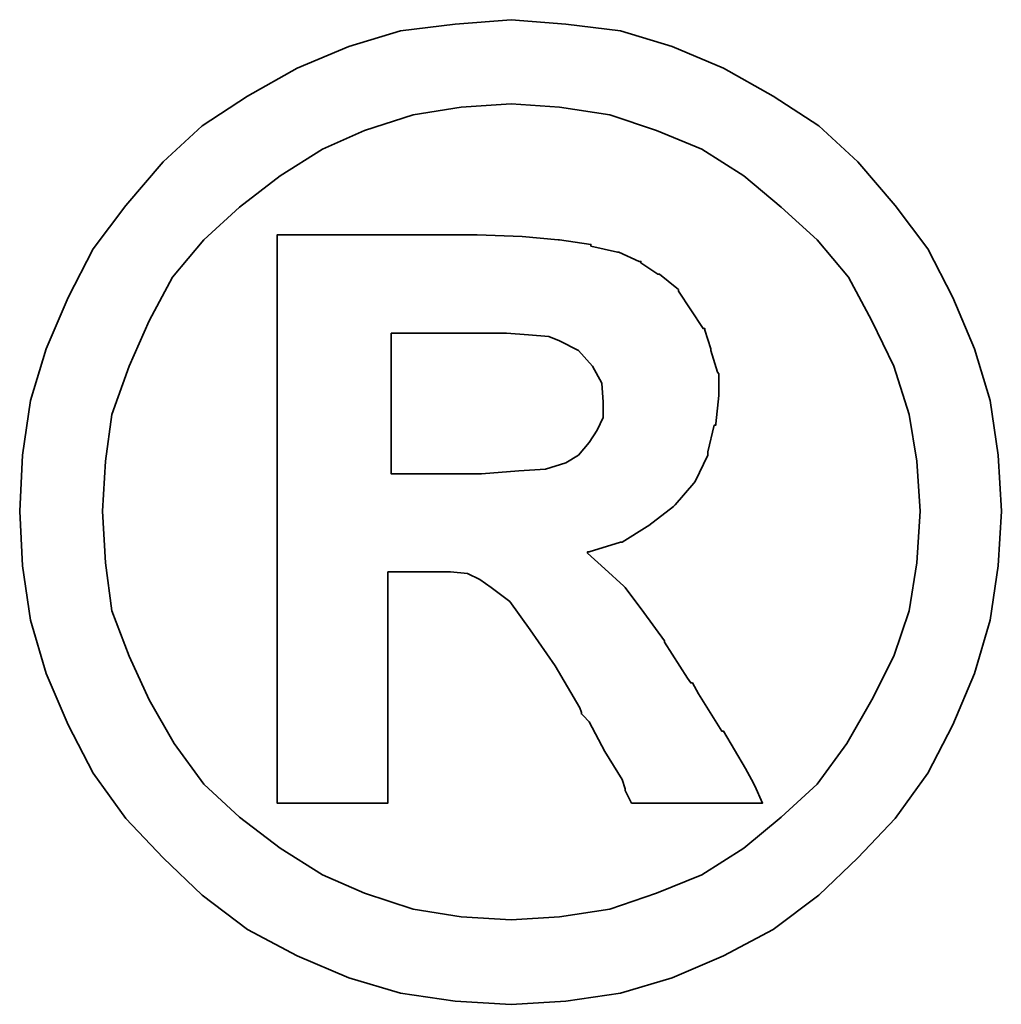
# Model space of a CAD drawing. Header units: millimetres. Extents: x -96 to 288, y -107 to 135.
# Tile 47 of 52: x 223.3 to 224.31, y 5.76 to 6.77. Entities that reach past the tile are written whole.
import ezdxf

# ---------------------------------------------------------------- set-up
doc = ezdxf.new("R2010")
doc.units = ezdxf.units.MM
doc.layers.add('DIM', color=4, linetype='Continuous')
doc.layers.add('layer 1', color=7, linetype='Continuous')

# ---------------------------------------------------------------- blocks, each defined once
blk = doc.blocks.new('TBI MOTION logo(完整正式版)')
at = {"layer": 'layer 1', "color": 22, "lineweight": 35}
for points, knots in [([(81.20634, 4.98624), (81.20634, 4.98624), (81.18649, 5.32862), (81.18649, 5.32862), (81.18649, 5.32862), (81.18649, 5.32862), (81.13886, 5.66206), (81.13886, 5.66206), (81.13886, 5.66206), (81.13886, 5.66206), (81.04359, 5.97764), (81.04359, 5.97764), (81.04359, 5.97764), (81.04359, 5.97764), (80.91061, 6.29124), (80.91061, 6.29124), (80.91061, 6.29124), (80.91061, 6.29124), (80.75778, 6.58697), (80.75778, 6.58697), (80.75778, 6.58697), (80.75778, 6.58697), (80.5593, 6.85294), (80.5593, 6.85294), (80.5593, 6.85294), (80.5593, 6.85294), (80.33105, 7.1189), (80.33105, 7.1189), (80.33105, 7.1189), (80.33105, 7.1189), (80.09287, 7.33921), (80.09287, 7.33921), (80.09287, 7.33921), (80.09287, 7.33921), (79.815, 7.51982), (79.815, 7.51982), (79.815, 7.51982), (79.815, 7.51982), (79.51133, 7.69051), (79.51133, 7.69051), (79.51133, 7.69051), (79.51133, 7.69051), (79.19773, 7.8235), (79.19773, 7.8235), (79.19773, 7.8235), (79.19773, 7.8235), (78.88215, 7.91877), (78.88215, 7.91877), (78.88215, 7.91877), (78.88215, 7.91877), (78.54871, 7.95846), (78.54871, 7.95846), (78.54871, 7.95846), (78.54871, 7.95846), (78.21526, 7.98625), (78.21526, 7.98625), (78.21526, 7.98625), (78.21526, 7.98625), (77.87388, 7.95846), (77.87388, 7.95846), (77.87388, 7.95846), (77.87388, 7.95846), (77.54044, 7.91877), (77.54044, 7.91877), (77.54044, 7.91877), (77.54044, 7.91877), (77.22485, 7.8235), (77.22485, 7.8235), (77.22485, 7.8235), (77.22485, 7.8235), (76.91027, 7.69051), (76.91027, 7.69051), (76.91027, 7.69051), (76.91027, 7.69051), (76.6056, 7.51982), (76.6056, 7.51982), (76.6056, 7.51982), (76.6056, 7.51982), (76.32972, 7.33921), (76.32972, 7.33921), (76.32972, 7.33921), (76.32972, 7.33921), (76.09154, 7.1189), (76.09154, 7.1189), (76.09154, 7.1189), (76.09154, 7.1189), (75.86329, 6.85294), (75.86329, 6.85294), (75.86329, 6.85294), (75.86329, 6.85294), (75.66382, 6.58697), (75.66382, 6.58697), (75.66382, 6.58697), (75.66382, 6.58697), (75.51099, 6.29124), (75.51099, 6.29124), (75.51099, 6.29124), (75.51099, 6.29124), (75.37702, 5.97764), (75.37702, 5.97764), (75.37702, 5.97764), (75.37702, 5.97764), (75.28175, 5.66206), (75.28175, 5.66206), (75.28175, 5.66206), (75.28175, 5.66206), (75.23411, 5.32862), (75.23411, 5.32862), (75.23411, 5.32862), (75.23411, 5.32862), (75.21625, 4.98624), (75.21625, 4.98624), (75.21625, 4.98624), (75.21625, 4.98624), (75.23411, 4.6528), (75.23411, 4.6528), (75.23411, 4.6528), (75.23411, 4.6528), (75.28175, 4.32035), (75.28175, 4.32035), (75.28175, 4.32035), (75.28175, 4.32035), (75.37702, 3.99583), (75.37702, 3.99583), (75.37702, 3.99583), (75.37702, 3.99583), (75.51099, 3.68224), (75.51099, 3.68224), (75.51099, 3.68224), (75.51099, 3.68224), (75.66382, 3.38749), (75.66382, 3.38749), (75.66382, 3.38749), (75.66382, 3.38749), (75.86329, 3.10963), (75.86329, 3.10963), (75.86329, 3.10963), (75.86329, 3.10963), (76.09154, 2.87145), (76.09154, 2.87145), (76.09154, 2.87145), (76.09154, 2.87145), (76.32972, 2.6432), (76.32972, 2.6432), (76.32972, 2.6432), (76.32972, 2.6432), (76.6056, 2.43381), (76.6056, 2.43381), (76.6056, 2.43381), (76.6056, 2.43381), (76.91027, 2.27205), (76.91027, 2.27205), (76.91027, 2.27205), (76.91027, 2.27205), (77.22485, 2.13906), (77.22485, 2.13906), (77.22485, 2.13906), (77.22485, 2.13906), (77.54044, 2.0438), (77.54044, 2.0438), (77.54044, 2.0438), (77.54044, 2.0438), (77.87388, 1.99616), (77.87388, 1.99616), (77.87388, 1.99616), (77.87388, 1.99616), (78.21526, 1.97631), (78.21526, 1.97631), (78.21526, 1.97631), (78.21526, 1.97631), (78.54871, 1.99616), (78.54871, 1.99616), (78.54871, 1.99616), (78.54871, 1.99616), (78.88215, 2.0438), (78.88215, 2.0438), (78.88215, 2.0438), (78.88215, 2.0438), (79.19773, 2.13906), (79.19773, 2.13906), (79.19773, 2.13906), (79.19773, 2.13906), (79.51133, 2.27205), (79.51133, 2.27205), (79.51133, 2.27205), (79.51133, 2.27205), (79.815, 2.43381), (79.815, 2.43381), (79.815, 2.43381), (79.815, 2.43381), (80.09287, 2.6432), (80.09287, 2.6432), (80.09287, 2.6432), (80.09287, 2.6432), (80.33105, 2.87145), (80.33105, 2.87145), (80.33105, 2.87145), (80.33105, 2.87145), (80.5593, 3.10963), (80.5593, 3.10963), (80.5593, 3.10963), (80.5593, 3.10963), (80.75778, 3.38749), (80.75778, 3.38749), (80.75778, 3.38749), (80.75778, 3.38749), (80.91061, 3.68224), (80.91061, 3.68224), (80.91061, 3.68224), (80.91061, 3.68224), (81.04359, 3.99583), (81.04359, 3.99583), (81.04359, 3.99583), (81.04359, 3.99583), (81.13886, 4.32035), (81.13886, 4.32035), (81.13886, 4.32035), (81.13886, 4.32035), (81.18649, 4.6528), (81.18649, 4.6528), (81.18649, 4.6528), (81.18649, 4.6528), (81.20634, 4.98624), (81.20634, 4.98624)], [0, 0, 0, 0, 0.0178571, 0.0178571, 0.0178571, 0.0178571, 0.0357143, 0.0357143, 0.0357143, 0.0357143, 0.0535714, 0.0535714, 0.0535714, 0.0535714, 0.0714286, 0.0714286, 0.0714286, 0.0714286, 0.0892857, 0.0892857, 0.0892857, 0.0892857, 0.1071429, 0.1071429, 0.1071429, 0.1071429, 0.125, 0.125, 0.125, 0.125, 0.1428571, 0.1428571, 0.1428571, 0.1428571, 0.1607143, 0.1607143, 0.1607143, 0.1607143, 0.1785714, 0.1785714, 0.1785714, 0.1785714, 0.1964286, 0.1964286, 0.1964286, 0.1964286, 0.2142857, 0.2142857, 0.2142857, 0.2142857, 0.2321429, 0.2321429, 0.2321429, 0.2321429, 0.25, 0.25, 0.25, 0.25, 0.2678571, 0.2678571, 0.2678571, 0.2678571, 0.2857143, 0.2857143, 0.2857143, 0.2857143, 0.3035714, 0.3035714, 0.3035714, 0.3035714, 0.3214286, 0.3214286, 0.3214286, 0.3214286, 0.3392857, 0.3392857, 0.3392857, 0.3392857, 0.3571429, 0.3571429, 0.3571429, 0.3571429, 0.375, 0.375, 0.375, 0.375, 0.3928571, 0.3928571, 0.3928571, 0.3928571, 0.4107143, 0.4107143, 0.4107143, 0.4107143, 0.4285714, 0.4285714, 0.4285714, 0.4285714, 0.4464286, 0.4464286, 0.4464286, 0.4464286, 0.4642857, 0.4642857, 0.4642857, 0.4642857, 0.4821429, 0.4821429, 0.4821429, 0.4821429, 0.5, 0.5, 0.5, 0.5, 0.5178571, 0.5178571, 0.5178571, 0.5178571, 0.5357143, 0.5357143, 0.5357143, 0.5357143, 0.5535714, 0.5535714, 0.5535714, 0.5535714, 0.5714286, 0.5714286, 0.5714286, 0.5714286, 0.5892857, 0.5892857, 0.5892857, 0.5892857, 0.6071429, 0.6071429, 0.6071429, 0.6071429, 0.625, 0.625, 0.625, 0.625, 0.6428571, 0.6428571, 0.6428571, 0.6428571, 0.6607143, 0.6607143, 0.6607143, 0.6607143, 0.6785714, 0.6785714, 0.6785714, 0.6785714, 0.6964286, 0.6964286, 0.6964286, 0.6964286, 0.7142857, 0.7142857, 0.7142857, 0.7142857, 0.7321429, 0.7321429, 0.7321429, 0.7321429, 0.75, 0.75, 0.75, 0.75, 0.7678571, 0.7678571, 0.7678571, 0.7678571, 0.7857143, 0.7857143, 0.7857143, 0.7857143, 0.8035714, 0.8035714, 0.8035714, 0.8035714, 0.8214286, 0.8214286, 0.8214286, 0.8214286, 0.8392857, 0.8392857, 0.8392857, 0.8392857, 0.8571429, 0.8571429, 0.8571429, 0.8571429, 0.875, 0.875, 0.875, 0.875, 0.8928571, 0.8928571, 0.8928571, 0.8928571, 0.9107143, 0.9107143, 0.9107143, 0.9107143, 0.9285714, 0.9285714, 0.9285714, 0.9285714, 0.9464286, 0.9464286, 0.9464286, 0.9464286, 0.9642857, 0.9642857, 0.9642857, 0.9642857, 0.9821429, 0.9821429, 0.9821429, 0.9821429, 1, 1, 1, 1]), ([(80.71014, 4.98624), (80.71014, 4.98624), (80.69129, 5.29091), (80.69129, 5.29091), (80.69129, 5.29091), (80.69129, 5.29091), (80.64464, 5.57672), (80.64464, 5.57672), (80.64464, 5.57672), (80.64464, 5.57672), (80.54937, 5.87245), (80.54937, 5.87245), (80.54937, 5.87245), (80.54937, 5.87245), (80.41639, 6.14833), (80.41639, 6.14833), (80.41639, 6.14833), (80.41639, 6.14833), (80.27349, 6.41429), (80.27349, 6.41429), (80.27349, 6.41429), (80.27349, 6.41429), (80.08295, 6.64255), (80.08295, 6.64255), (80.08295, 6.64255), (80.08295, 6.64255), (79.86264, 6.84301), (79.86264, 6.84301), (79.86264, 6.84301), (79.86264, 6.84301), (79.63439, 7.03355), (79.63439, 7.03355), (79.63439, 7.03355), (79.63439, 7.03355), (79.37835, 7.1963), (79.37835, 7.1963), (79.37835, 7.1963), (79.37835, 7.1963), (79.10246, 7.30944), (79.10246, 7.30944), (79.10246, 7.30944), (79.10246, 7.30944), (78.81665, 7.40471), (78.81665, 7.40471), (78.81665, 7.40471), (78.81665, 7.40471), (78.511, 7.45234), (78.511, 7.45234), (78.511, 7.45234), (78.511, 7.45234), (78.21526, 7.47219), (78.21526, 7.47219), (78.21526, 7.47219), (78.21526, 7.47219), (77.9106, 7.45234), (77.9106, 7.45234), (77.9106, 7.45234), (77.9106, 7.45234), (77.61685, 7.40471), (77.61685, 7.40471), (77.61685, 7.40471), (77.61685, 7.40471), (77.32012, 7.30944), (77.32012, 7.30944), (77.32012, 7.30944), (77.32012, 7.30944), (77.06309, 7.1963), (77.06309, 7.1963), (77.06309, 7.1963), (77.06309, 7.1963), (76.80606, 7.03355), (76.80606, 7.03355), (76.80606, 7.03355), (76.80606, 7.03355), (76.55797, 6.84301), (76.55797, 6.84301), (76.55797, 6.84301), (76.55797, 6.84301), (76.34063, 6.64255), (76.34063, 6.64255), (76.34063, 6.64255), (76.34063, 6.64255), (76.1491, 6.41429), (76.1491, 6.41429), (76.1491, 6.41429), (76.1491, 6.41429), (76.0062, 6.14833), (76.0062, 6.14833), (76.0062, 6.14833), (76.0062, 6.14833), (75.88314, 5.87245), (75.88314, 5.87245), (75.88314, 5.87245), (75.88314, 5.87245), (75.77794, 5.57672), (75.77794, 5.57672), (75.77794, 5.57672), (75.77794, 5.57672), (75.73924, 5.29091), (75.73924, 5.29091), (75.73924, 5.29091), (75.73924, 5.29091), (75.72039, 4.98624), (75.72039, 4.98624), (75.72039, 4.98624), (75.72039, 4.98624), (75.73924, 4.67165), (75.73924, 4.67165), (75.73924, 4.67165), (75.73924, 4.67165), (75.77794, 4.37791), (75.77794, 4.37791), (75.77794, 4.37791), (75.77794, 4.37791), (75.88314, 4.10102), (75.88314, 4.10102), (75.88314, 4.10102), (75.88314, 4.10102), (76.0062, 3.83407), (76.0062, 3.83407), (76.0062, 3.83407), (76.0062, 3.83407), (76.15902, 3.56811), (76.15902, 3.56811), (76.15902, 3.56811), (76.15902, 3.56811), (76.34063, 3.32001), (76.34063, 3.32001), (76.34063, 3.32001), (76.34063, 3.32001), (76.55797, 3.11955), (76.55797, 3.11955), (76.55797, 3.11955), (76.55797, 3.11955), (76.80606, 2.92901), (76.80606, 2.92901), (76.80606, 2.92901), (76.80606, 2.92901), (77.06309, 2.76725), (77.06309, 2.76725), (77.06309, 2.76725), (77.06309, 2.76725), (77.32012, 2.65412), (77.32012, 2.65412), (77.32012, 2.65412), (77.32012, 2.65412), (77.61685, 2.55786), (77.61685, 2.55786), (77.61685, 2.55786), (77.61685, 2.55786), (77.9106, 2.51022), (77.9106, 2.51022), (77.9106, 2.51022), (77.9106, 2.51022), (78.21526, 2.49137), (78.21526, 2.49137), (78.21526, 2.49137), (78.21526, 2.49137), (78.511, 2.51022), (78.511, 2.51022), (78.511, 2.51022), (78.511, 2.51022), (78.81665, 2.55786), (78.81665, 2.55786), (78.81665, 2.55786), (78.81665, 2.55786), (79.10246, 2.65412), (79.10246, 2.65412), (79.10246, 2.65412), (79.10246, 2.65412), (79.37835, 2.76725), (79.37835, 2.76725), (79.37835, 2.76725), (79.37835, 2.76725), (79.63439, 2.92901), (79.63439, 2.92901), (79.63439, 2.92901), (79.63439, 2.92901), (79.86264, 3.11955), (79.86264, 3.11955), (79.86264, 3.11955), (79.86264, 3.11955), (80.08295, 3.32001), (80.08295, 3.32001), (80.08295, 3.32001), (80.08295, 3.32001), (80.26356, 3.56811), (80.26356, 3.56811), (80.26356, 3.56811), (80.26356, 3.56811), (80.41639, 3.83407), (80.41639, 3.83407), (80.41639, 3.83407), (80.41639, 3.83407), (80.54937, 4.10102), (80.54937, 4.10102), (80.54937, 4.10102), (80.54937, 4.10102), (80.64464, 4.37791), (80.64464, 4.37791), (80.64464, 4.37791), (80.64464, 4.37791), (80.69129, 4.67165), (80.69129, 4.67165), (80.69129, 4.67165), (80.69129, 4.67165), (80.71014, 4.98624), (80.71014, 4.98624)], [0, 0, 0, 0, 0.0192308, 0.0192308, 0.0192308, 0.0192308, 0.0384615, 0.0384615, 0.0384615, 0.0384615, 0.0576923, 0.0576923, 0.0576923, 0.0576923, 0.0769231, 0.0769231, 0.0769231, 0.0769231, 0.0961538, 0.0961538, 0.0961538, 0.0961538, 0.1153846, 0.1153846, 0.1153846, 0.1153846, 0.1346154, 0.1346154, 0.1346154, 0.1346154, 0.1538462, 0.1538462, 0.1538462, 0.1538462, 0.1730769, 0.1730769, 0.1730769, 0.1730769, 0.1923077, 0.1923077, 0.1923077, 0.1923077, 0.2115385, 0.2115385, 0.2115385, 0.2115385, 0.2307692, 0.2307692, 0.2307692, 0.2307692, 0.25, 0.25, 0.25, 0.25, 0.2692308, 0.2692308, 0.2692308, 0.2692308, 0.2884615, 0.2884615, 0.2884615, 0.2884615, 0.3076923, 0.3076923, 0.3076923, 0.3076923, 0.3269231, 0.3269231, 0.3269231, 0.3269231, 0.3461538, 0.3461538, 0.3461538, 0.3461538, 0.3653846, 0.3653846, 0.3653846, 0.3653846, 0.3846154, 0.3846154, 0.3846154, 0.3846154, 0.4038462, 0.4038462, 0.4038462, 0.4038462, 0.4230769, 0.4230769, 0.4230769, 0.4230769, 0.4423077, 0.4423077, 0.4423077, 0.4423077, 0.4615385, 0.4615385, 0.4615385, 0.4615385, 0.4807692, 0.4807692, 0.4807692, 0.4807692, 0.5, 0.5, 0.5, 0.5, 0.5192308, 0.5192308, 0.5192308, 0.5192308, 0.5384615, 0.5384615, 0.5384615, 0.5384615, 0.5576923, 0.5576923, 0.5576923, 0.5576923, 0.5769231, 0.5769231, 0.5769231, 0.5769231, 0.5961538, 0.5961538, 0.5961538, 0.5961538, 0.6153846, 0.6153846, 0.6153846, 0.6153846, 0.6346154, 0.6346154, 0.6346154, 0.6346154, 0.6538462, 0.6538462, 0.6538462, 0.6538462, 0.6730769, 0.6730769, 0.6730769, 0.6730769, 0.6923077, 0.6923077, 0.6923077, 0.6923077, 0.7115385, 0.7115385, 0.7115385, 0.7115385, 0.7307692, 0.7307692, 0.7307692, 0.7307692, 0.75, 0.75, 0.75, 0.75, 0.7692308, 0.7692308, 0.7692308, 0.7692308, 0.7884615, 0.7884615, 0.7884615, 0.7884615, 0.8076923, 0.8076923, 0.8076923, 0.8076923, 0.8269231, 0.8269231, 0.8269231, 0.8269231, 0.8461538, 0.8461538, 0.8461538, 0.8461538, 0.8653846, 0.8653846, 0.8653846, 0.8653846, 0.8846154, 0.8846154, 0.8846154, 0.8846154, 0.9038462, 0.9038462, 0.9038462, 0.9038462, 0.9230769, 0.9230769, 0.9230769, 0.9230769, 0.9423077, 0.9423077, 0.9423077, 0.9423077, 0.9615385, 0.9615385, 0.9615385, 0.9615385, 0.9807692, 0.9807692, 0.9807692, 0.9807692, 1, 1, 1, 1]), ([(76.78721, 3.2823), (76.78721, 3.2823), (76.78721, 3.32001), (76.78721, 3.32001), (76.78721, 3.32001), (76.78721, 3.32001), (76.78721, 3.42422), (76.78721, 3.42422), (76.78721, 3.42422), (76.78721, 3.42422), (76.78721, 3.59689), (76.78721, 3.59689), (76.78721, 3.59689), (76.78721, 3.59689), (76.78721, 3.80529), (76.78721, 3.80529), (76.78721, 3.80529), (76.78721, 3.80529), (76.78721, 4.0524), (76.78721, 4.0524), (76.78721, 4.0524), (76.78721, 4.0524), (76.78721, 4.32035), (76.78721, 4.32035), (76.78721, 4.32035), (76.78721, 4.32035), (76.78721, 4.92868), (76.78721, 4.92868), (76.78721, 4.92868), (76.78721, 4.92868), (76.78721, 5.53801), (76.78721, 5.53801), (76.78721, 5.53801), (76.78721, 5.53801), (76.78721, 5.82482), (76.78721, 5.82482), (76.78721, 5.82482), (76.78721, 5.82482), (76.78721, 6.07291), (76.78721, 6.07291), (76.78721, 6.07291), (76.78721, 6.07291), (76.78721, 6.30017), (76.78721, 6.30017), (76.78721, 6.30017), (76.78721, 6.30017), (76.78721, 6.45399), (76.78721, 6.45399), (76.78721, 6.45399), (76.78721, 6.45399), (76.78721, 6.5572), (76.78721, 6.5572), (76.78721, 6.5572), (76.78721, 6.5572), (76.78721, 6.59689), (76.78721, 6.59689), (76.78721, 6.59689), (76.78721, 6.59689), (76.78721, 6.67232), (76.78721, 6.67232), (76.78721, 6.67232), (76.78721, 6.67232), (76.8537, 6.67232), (76.8537, 6.67232), (76.8537, 6.67232), (76.8537, 6.67232), (76.87355, 6.67232), (76.87355, 6.67232), (76.87355, 6.67232), (76.87355, 6.67232), (76.91027, 6.67232), (76.91027, 6.67232), (76.91027, 6.67232), (76.91027, 6.67232), (77.04424, 6.67232), (77.04424, 6.67232), (77.04424, 6.67232), (77.04424, 6.67232), (77.22485, 6.67232), (77.22485, 6.67232), (77.22485, 6.67232), (77.22485, 6.67232), (77.43524, 6.67232), (77.43524, 6.67232), (77.43524, 6.67232), (77.43524, 6.67232), (77.65357, 6.67232), (77.65357, 6.67232), (77.65357, 6.67232), (77.65357, 6.67232), (77.82625, 6.67232), (77.82625, 6.67232), (77.82625, 6.67232), (77.82625, 6.67232), (77.94037, 6.67232), (77.94037, 6.67232), (77.94037, 6.67232), (77.94037, 6.67232), (77.97709, 6.67232), (77.97709, 6.67232), (77.97709, 6.67232), (77.97709, 6.67232), (77.99694, 6.67232), (77.99694, 6.67232), (77.99694, 6.67232), (77.99694, 6.67232), (78.00686, 6.67232), (78.00686, 6.67232), (78.00686, 6.67232), (78.00686, 6.67232), (78.28275, 6.6624), (78.28275, 6.6624), (78.28275, 6.6624), (78.28275, 6.6624), (78.50107, 6.64255), (78.50107, 6.64255), (78.50107, 6.64255), (78.50107, 6.64255), (78.511, 6.64255), (78.511, 6.64255), (78.511, 6.64255), (78.511, 6.64255), (78.70154, 6.61476), (78.70154, 6.61476), (78.70154, 6.61476), (78.70154, 6.61476), (78.70154, 6.60483), (78.70154, 6.60483), (78.70154, 6.60483), (78.70154, 6.60483), (78.86429, 6.56713), (78.86429, 6.56713), (78.86429, 6.56713), (78.86429, 6.56713), (78.87223, 6.56713), (78.87223, 6.56713), (78.87223, 6.56713), (78.87223, 6.56713), (78.99727, 6.51056), (78.99727, 6.51056), (78.99727, 6.51056), (78.99727, 6.51056), (79.00719, 6.51056), (79.00719, 6.51056), (79.00719, 6.51056), (79.00719, 6.51056), (79.00719, 6.50162), (79.00719, 6.50162), (79.00719, 6.50162), (79.00719, 6.50162), (79.1104, 6.43415), (79.1104, 6.43415), (79.1104, 6.43415), (79.1104, 6.43415), (79.12132, 6.43415), (79.12132, 6.43415), (79.12132, 6.43415), (79.12132, 6.43415), (79.22552, 6.34781), (79.22552, 6.34781), (79.22552, 6.34781), (79.22552, 6.34781), (79.23544, 6.33888), (79.23544, 6.33888), (79.23544, 6.33888), (79.23544, 6.33888), (79.23544, 6.32895), (79.23544, 6.32895), (79.23544, 6.32895), (79.23544, 6.32895), (79.31087, 6.21483), (79.31087, 6.21483), (79.31087, 6.21483), (79.31087, 6.21483), (79.38629, 6.1007), (79.38629, 6.1007), (79.38629, 6.1007), (79.38629, 6.1007), (79.3972, 6.1007), (79.3972, 6.1007), (79.3972, 6.1007), (79.3972, 6.1007), (79.3972, 6.09078), (79.3972, 6.09078), (79.3972, 6.09078), (79.3972, 6.09078), (79.43392, 5.97764), (79.43392, 5.97764), (79.43392, 5.97764), (79.43392, 5.97764), (79.43392, 5.96772), (79.43392, 5.96772), (79.43392, 5.96772), (79.43392, 5.96772), (79.47362, 5.83474), (79.47362, 5.83474), (79.47362, 5.83474), (79.47362, 5.83474), (79.48156, 5.82482), (79.48156, 5.82482), (79.48156, 5.82482), (79.48156, 5.82482), (79.48156, 5.69977), (79.48156, 5.69977), (79.48156, 5.69977), (79.48156, 5.69977), (79.48156, 5.69183), (79.48156, 5.69183), (79.48156, 5.69183), (79.48156, 5.69183), (79.4637, 5.51915), (79.4637, 5.51915), (79.4637, 5.51915), (79.4637, 5.51915), (79.4637, 5.51122), (79.4637, 5.51122), (79.4637, 5.51122), (79.4637, 5.51122), (79.45377, 5.51122), (79.45377, 5.51122), (79.45377, 5.51122), (79.45377, 5.51122), (79.41507, 5.34847), (79.41507, 5.34847), (79.41507, 5.34847), (79.41507, 5.34847), (79.41507, 5.33854), (79.41507, 5.33854), (79.41507, 5.33854), (79.41507, 5.33854), (79.41507, 5.32862), (79.41507, 5.32862), (79.41507, 5.32862), (79.41507, 5.32862), (79.33865, 5.16785), (79.33865, 5.16785), (79.33865, 5.16785), (79.33865, 5.16785), (79.33071, 5.15693), (79.33071, 5.15693), (79.33071, 5.15693), (79.33071, 5.15693), (79.2156, 5.02495), (79.2156, 5.02495), (79.2156, 5.02495), (79.2156, 5.02495), (79.20567, 5.01502), (79.20567, 5.01502), (79.20567, 5.01502), (79.20567, 5.01502), (79.05483, 4.89991), (79.05483, 4.89991), (79.05483, 4.89991), (79.05483, 4.89991), (79.04491, 4.89197), (79.04491, 4.89197), (79.04491, 4.89197), (79.04491, 4.89197), (78.89208, 4.7967), (78.89208, 4.7967), (78.89208, 4.7967), (78.89208, 4.7967), (78.88215, 4.7967), (78.88215, 4.7967), (78.88215, 4.7967), (78.88215, 4.7967), (78.69161, 4.73913), (78.69161, 4.73913), (78.69161, 4.73913), (78.69161, 4.73913), (78.68169, 4.73913), (78.68169, 4.73913), (78.68169, 4.73913), (78.68169, 4.73913), (78.68169, 4.72921), (78.68169, 4.72921), (78.68169, 4.72921), (78.68169, 4.72921), (78.78688, 4.63394), (78.78688, 4.63394), (78.78688, 4.63394), (78.78688, 4.63394), (78.902, 4.52875), (78.902, 4.52875), (78.902, 4.52875), (78.902, 4.52875), (78.91093, 4.52081), (78.91093, 4.52081), (78.91093, 4.52081), (78.91093, 4.52081), (79.02506, 4.36798), (79.02506, 4.36798), (79.02506, 4.36798), (79.02506, 4.36798), (79.1501, 4.1953), (79.1501, 4.1953), (79.1501, 4.1953), (79.1501, 4.1953), (79.1501, 4.18736), (79.1501, 4.18736), (79.1501, 4.18736), (79.1501, 4.18736), (79.29201, 3.96705), (79.29201, 3.96705), (79.29201, 3.96705), (79.29201, 3.96705), (79.31087, 3.93828), (79.31087, 3.93828), (79.31087, 3.93828), (79.31087, 3.93828), (79.32079, 3.93828), (79.32079, 3.93828), (79.32079, 3.93828), (79.32079, 3.93828), (79.3585, 3.87178), (79.3585, 3.87178), (79.3585, 3.87178), (79.3585, 3.87178), (79.50141, 3.64353), (79.50141, 3.64353), (79.50141, 3.64353), (79.50141, 3.64353), (79.51133, 3.64353), (79.51133, 3.64353), (79.51133, 3.64353), (79.51133, 3.64353), (79.64431, 3.41528), (79.64431, 3.41528), (79.64431, 3.41528), (79.64431, 3.41528), (79.68202, 3.3478), (79.68202, 3.3478), (79.68202, 3.3478), (79.68202, 3.3478), (79.70187, 3.31009), (79.70187, 3.31009), (79.70187, 3.31009), (79.70187, 3.31009), (79.7495, 3.2049), (79.7495, 3.2049), (79.7495, 3.2049), (79.7495, 3.2049), (79.64431, 3.2049), (79.64431, 3.2049), (79.64431, 3.2049), (79.64431, 3.2049), (79.62546, 3.2049), (79.62546, 3.2049), (79.62546, 3.2049), (79.62546, 3.2049), (79.53912, 3.2049), (79.53912, 3.2049), (79.53912, 3.2049), (79.53912, 3.2049), (79.31087, 3.2049), (79.31087, 3.2049), (79.31087, 3.2049), (79.31087, 3.2049), (79.08262, 3.2049), (79.08262, 3.2049), (79.08262, 3.2049), (79.08262, 3.2049), (79.00719, 3.2049), (79.00719, 3.2049), (79.00719, 3.2049), (79.00719, 3.2049), (78.98735, 3.2049), (78.98735, 3.2049), (78.98735, 3.2049), (78.98735, 3.2049), (78.94964, 3.2049), (78.94964, 3.2049), (78.94964, 3.2049), (78.94964, 3.2049), (78.92979, 3.24459), (78.92979, 3.24459), (78.92979, 3.24459), (78.92979, 3.24459), (78.91093, 3.2823), (78.91093, 3.2823), (78.91093, 3.2823), (78.91093, 3.2823), (78.91093, 3.29223), (78.91093, 3.29223), (78.91093, 3.29223), (78.91093, 3.29223), (78.89208, 3.3478), (78.89208, 3.3478), (78.89208, 3.3478), (78.89208, 3.3478), (78.78688, 3.52048), (78.78688, 3.52048), (78.78688, 3.52048), (78.78688, 3.52048), (78.69161, 3.7001), (78.69161, 3.7001), (78.69161, 3.7001), (78.69161, 3.7001), (78.6539, 3.7388), (78.6539, 3.7388), (78.6539, 3.7388), (78.6539, 3.7388), (78.64398, 3.74873), (78.64398, 3.74873), (78.64398, 3.74873), (78.64398, 3.74873), (78.64398, 3.75766), (78.64398, 3.75766), (78.64398, 3.75766), (78.64398, 3.75766), (78.63405, 3.78644), (78.63405, 3.78644), (78.63405, 3.78644), (78.63405, 3.78644), (78.48321, 4.04347), (78.48321, 4.04347), (78.48321, 4.04347), (78.48321, 4.04347), (78.33038, 4.2618), (78.33038, 4.2618), (78.33038, 4.2618), (78.33038, 4.2618), (78.20732, 4.43447), (78.20732, 4.43447), (78.20732, 4.43447), (78.20732, 4.43447), (78.09221, 4.52081), (78.09221, 4.52081), (78.09221, 4.52081), (78.09221, 4.52081), (78.02472, 4.56845), (78.02472, 4.56845), (78.02472, 4.56845), (78.02472, 4.56845), (77.9493, 4.60616), (77.9493, 4.60616), (77.9493, 4.60616), (77.9493, 4.60616), (77.8451, 4.61608), (77.8451, 4.61608), (77.8451, 4.61608), (77.8451, 4.61608), (77.71113, 4.61608), (77.71113, 4.61608), (77.71113, 4.61608), (77.71113, 4.61608), (77.69128, 4.61608), (77.69128, 4.61608), (77.69128, 4.61608), (77.69128, 4.61608), (77.67342, 4.61608), (77.67342, 4.61608), (77.67342, 4.61608), (77.67342, 4.61608), (77.5583, 4.61608), (77.5583, 4.61608), (77.5583, 4.61608), (77.5583, 4.61608), (77.46303, 4.61608), (77.46303, 4.61608), (77.46303, 4.61608), (77.46303, 4.61608), (77.46303, 4.54761), (77.46303, 4.54761), (77.46303, 4.54761), (77.46303, 4.54761), (77.46303, 4.47318), (77.46303, 4.47318), (77.46303, 4.47318), (77.46303, 4.47318), (77.46303, 4.24294), (77.46303, 4.24294), (77.46303, 4.24294), (77.46303, 4.24294), (77.46303, 3.99583), (77.46303, 3.99583), (77.46303, 3.99583), (77.46303, 3.99583), (77.46303, 3.72888), (77.46303, 3.72888), (77.46303, 3.72888), (77.46303, 3.72888), (77.46303, 3.51055), (77.46303, 3.51055), (77.46303, 3.51055), (77.46303, 3.51055), (77.46303, 3.42422), (77.46303, 3.42422), (77.46303, 3.42422), (77.46303, 3.42422), (77.46303, 3.35773), (77.46303, 3.35773), (77.46303, 3.35773), (77.46303, 3.35773), (77.46303, 3.30017), (77.46303, 3.30017), (77.46303, 3.30017), (77.46303, 3.30017), (77.46303, 3.2823), (77.46303, 3.2823), (77.46303, 3.2823), (77.46303, 3.2823), (77.46303, 3.2049), (77.46303, 3.2049), (77.46303, 3.2049), (77.46303, 3.2049), (77.39753, 3.2049), (77.39753, 3.2049), (77.39753, 3.2049), (77.39753, 3.2049), (77.37768, 3.2049), (77.37768, 3.2049), (77.37768, 3.2049), (77.37768, 3.2049), (77.32012, 3.2049), (77.32012, 3.2049), (77.32012, 3.2049), (77.32012, 3.2049), (77.12165, 3.2049), (77.12165, 3.2049), (77.12165, 3.2049), (77.12165, 3.2049), (76.94897, 3.2049), (76.94897, 3.2049), (76.94897, 3.2049), (76.94897, 3.2049), (76.8924, 3.2049), (76.8924, 3.2049), (76.8924, 3.2049), (76.8924, 3.2049), (76.8537, 3.2049), (76.8537, 3.2049), (76.8537, 3.2049), (76.8537, 3.2049), (76.78721, 3.2049), (76.78721, 3.2049), (76.78721, 3.2049), (76.78721, 3.2049), (76.78721, 3.2823), (76.78721, 3.2823)], [0, 0, 0, 0, 0.0074074, 0.0074074, 0.0074074, 0.0074074, 0.0148148, 0.0148148, 0.0148148, 0.0148148, 0.0222222, 0.0222222, 0.0222222, 0.0222222, 0.0296296, 0.0296296, 0.0296296, 0.0296296, 0.037037, 0.037037, 0.037037, 0.037037, 0.0444444, 0.0444444, 0.0444444, 0.0444444, 0.0518519, 0.0518519, 0.0518519, 0.0518519, 0.0592593, 0.0592593, 0.0592593, 0.0592593, 0.0666667, 0.0666667, 0.0666667, 0.0666667, 0.0740741, 0.0740741, 0.0740741, 0.0740741, 0.0814815, 0.0814815, 0.0814815, 0.0814815, 0.0888889, 0.0888889, 0.0888889, 0.0888889, 0.0962963, 0.0962963, 0.0962963, 0.0962963, 0.1037037, 0.1037037, 0.1037037, 0.1037037, 0.1111111, 0.1111111, 0.1111111, 0.1111111, 0.1185185, 0.1185185, 0.1185185, 0.1185185, 0.1259259, 0.1259259, 0.1259259, 0.1259259, 0.1333333, 0.1333333, 0.1333333, 0.1333333, 0.1407407, 0.1407407, 0.1407407, 0.1407407, 0.1481481, 0.1481481, 0.1481481, 0.1481481, 0.1555556, 0.1555556, 0.1555556, 0.1555556, 0.162963, 0.162963, 0.162963, 0.162963, 0.1703704, 0.1703704, 0.1703704, 0.1703704, 0.1777778, 0.1777778, 0.1777778, 0.1777778, 0.1851852, 0.1851852, 0.1851852, 0.1851852, 0.1925926, 0.1925926, 0.1925926, 0.1925926, 0.2, 0.2, 0.2, 0.2, 0.2074074, 0.2074074, 0.2074074, 0.2074074, 0.2148148, 0.2148148, 0.2148148, 0.2148148, 0.2222222, 0.2222222, 0.2222222, 0.2222222, 0.2296296, 0.2296296, 0.2296296, 0.2296296, 0.237037, 0.237037, 0.237037, 0.237037, 0.2444444, 0.2444444, 0.2444444, 0.2444444, 0.2518519, 0.2518519, 0.2518519, 0.2518519, 0.2592593, 0.2592593, 0.2592593, 0.2592593, 0.2666667, 0.2666667, 0.2666667, 0.2666667, 0.2740741, 0.2740741, 0.2740741, 0.2740741, 0.2814815, 0.2814815, 0.2814815, 0.2814815, 0.2888889, 0.2888889, 0.2888889, 0.2888889, 0.2962963, 0.2962963, 0.2962963, 0.2962963, 0.3037037, 0.3037037, 0.3037037, 0.3037037, 0.3111111, 0.3111111, 0.3111111, 0.3111111, 0.3185185, 0.3185185, 0.3185185, 0.3185185, 0.3259259, 0.3259259, 0.3259259, 0.3259259, 0.3333333, 0.3333333, 0.3333333, 0.3333333, 0.3407407, 0.3407407, 0.3407407, 0.3407407, 0.3481481, 0.3481481, 0.3481481, 0.3481481, 0.3555556, 0.3555556, 0.3555556, 0.3555556, 0.362963, 0.362963, 0.362963, 0.362963, 0.3703704, 0.3703704, 0.3703704, 0.3703704, 0.3777778, 0.3777778, 0.3777778, 0.3777778, 0.3851852, 0.3851852, 0.3851852, 0.3851852, 0.3925926, 0.3925926, 0.3925926, 0.3925926, 0.4, 0.4, 0.4, 0.4, 0.4074074, 0.4074074, 0.4074074, 0.4074074, 0.4148148, 0.4148148, 0.4148148, 0.4148148, 0.4222222, 0.4222222, 0.4222222, 0.4222222, 0.4296296, 0.4296296, 0.4296296, 0.4296296, 0.437037, 0.437037, 0.437037, 0.437037, 0.4444444, 0.4444444, 0.4444444, 0.4444444, 0.4518519, 0.4518519, 0.4518519, 0.4518519, 0.4592593, 0.4592593, 0.4592593, 0.4592593, 0.4666667, 0.4666667, 0.4666667, 0.4666667, 0.4740741, 0.4740741, 0.4740741, 0.4740741, 0.4814815, 0.4814815, 0.4814815, 0.4814815, 0.4888889, 0.4888889, 0.4888889, 0.4888889, 0.4962963, 0.4962963, 0.4962963, 0.4962963, 0.5037037, 0.5037037, 0.5037037, 0.5037037, 0.5111111, 0.5111111, 0.5111111, 0.5111111, 0.5185185, 0.5185185, 0.5185185, 0.5185185, 0.5259259, 0.5259259, 0.5259259, 0.5259259, 0.5333333, 0.5333333, 0.5333333, 0.5333333, 0.5407407, 0.5407407, 0.5407407, 0.5407407, 0.5481481, 0.5481481, 0.5481481, 0.5481481, 0.5555556, 0.5555556, 0.5555556, 0.5555556, 0.562963, 0.562963, 0.562963, 0.562963, 0.5703704, 0.5703704, 0.5703704, 0.5703704, 0.5777778, 0.5777778, 0.5777778, 0.5777778, 0.5851852, 0.5851852, 0.5851852, 0.5851852, 0.5925926, 0.5925926, 0.5925926, 0.5925926, 0.6, 0.6, 0.6, 0.6, 0.6074074, 0.6074074, 0.6074074, 0.6074074, 0.6148148, 0.6148148, 0.6148148, 0.6148148, 0.6222222, 0.6222222, 0.6222222, 0.6222222, 0.6296296, 0.6296296, 0.6296296, 0.6296296, 0.637037, 0.637037, 0.637037, 0.637037, 0.6444444, 0.6444444, 0.6444444, 0.6444444, 0.6518519, 0.6518519, 0.6518519, 0.6518519, 0.6592593, 0.6592593, 0.6592593, 0.6592593, 0.6666667, 0.6666667, 0.6666667, 0.6666667, 0.6740741, 0.6740741, 0.6740741, 0.6740741, 0.6814815, 0.6814815, 0.6814815, 0.6814815, 0.6888889, 0.6888889, 0.6888889, 0.6888889, 0.6962963, 0.6962963, 0.6962963, 0.6962963, 0.7037037, 0.7037037, 0.7037037, 0.7037037, 0.7111111, 0.7111111, 0.7111111, 0.7111111, 0.7185185, 0.7185185, 0.7185185, 0.7185185, 0.7259259, 0.7259259, 0.7259259, 0.7259259, 0.7333333, 0.7333333, 0.7333333, 0.7333333, 0.7407407, 0.7407407, 0.7407407, 0.7407407, 0.7481481, 0.7481481, 0.7481481, 0.7481481, 0.7555556, 0.7555556, 0.7555556, 0.7555556, 0.762963, 0.762963, 0.762963, 0.762963, 0.7703704, 0.7703704, 0.7703704, 0.7703704, 0.7777778, 0.7777778, 0.7777778, 0.7777778, 0.7851852, 0.7851852, 0.7851852, 0.7851852, 0.7925926, 0.7925926, 0.7925926, 0.7925926, 0.8, 0.8, 0.8, 0.8, 0.8074074, 0.8074074, 0.8074074, 0.8074074, 0.8148148, 0.8148148, 0.8148148, 0.8148148, 0.8222222, 0.8222222, 0.8222222, 0.8222222, 0.8296296, 0.8296296, 0.8296296, 0.8296296, 0.837037, 0.837037, 0.837037, 0.837037, 0.8444444, 0.8444444, 0.8444444, 0.8444444, 0.8518519, 0.8518519, 0.8518519, 0.8518519, 0.8592593, 0.8592593, 0.8592593, 0.8592593, 0.8666667, 0.8666667, 0.8666667, 0.8666667, 0.8740741, 0.8740741, 0.8740741, 0.8740741, 0.8814815, 0.8814815, 0.8814815, 0.8814815, 0.8888889, 0.8888889, 0.8888889, 0.8888889, 0.8962963, 0.8962963, 0.8962963, 0.8962963, 0.9037037, 0.9037037, 0.9037037, 0.9037037, 0.9111111, 0.9111111, 0.9111111, 0.9111111, 0.9185185, 0.9185185, 0.9185185, 0.9185185, 0.9259259, 0.9259259, 0.9259259, 0.9259259, 0.9333333, 0.9333333, 0.9333333, 0.9333333, 0.9407407, 0.9407407, 0.9407407, 0.9407407, 0.9481481, 0.9481481, 0.9481481, 0.9481481, 0.9555556, 0.9555556, 0.9555556, 0.9555556, 0.962963, 0.962963, 0.962963, 0.962963, 0.9703704, 0.9703704, 0.9703704, 0.9703704, 0.9777778, 0.9777778, 0.9777778, 0.9777778, 0.9851852, 0.9851852, 0.9851852, 0.9851852, 0.9925926, 0.9925926, 0.9925926, 0.9925926, 1, 1, 1, 1]), ([(77.48288, 6.07291), (77.48288, 6.07291), (77.48288, 5.99551), (77.48288, 5.99551), (77.48288, 5.99551), (77.48288, 5.99551), (77.48288, 5.82482), (77.48288, 5.82482), (77.48288, 5.82482), (77.48288, 5.82482), (77.48288, 5.63328), (77.48288, 5.63328), (77.48288, 5.63328), (77.48288, 5.63328), (77.48288, 5.46358), (77.48288, 5.46358), (77.48288, 5.46358), (77.48288, 5.46358), (77.48288, 5.29091), (77.48288, 5.29091), (77.48288, 5.29091), (77.48288, 5.29091), (77.48288, 5.21449), (77.48288, 5.21449), (77.48288, 5.21449), (77.48288, 5.21449), (77.50074, 5.21449), (77.50074, 5.21449), (77.50074, 5.21449), (77.50074, 5.21449), (77.71113, 5.21449), (77.71113, 5.21449), (77.71113, 5.21449), (77.71113, 5.21449), (77.94037, 5.21449), (77.94037, 5.21449), (77.94037, 5.21449), (77.94037, 5.21449), (78.01579, 5.21449), (78.01579, 5.21449), (78.01579, 5.21449), (78.01579, 5.21449), (78.03465, 5.21449), (78.03465, 5.21449), (78.03465, 5.21449), (78.03465, 5.21449), (78.2629, 5.23335), (78.2629, 5.23335), (78.2629, 5.23335), (78.2629, 5.23335), (78.42565, 5.24327), (78.42565, 5.24327), (78.42565, 5.24327), (78.42565, 5.24327), (78.54871, 5.28098), (78.54871, 5.28098), (78.54871, 5.28098), (78.54871, 5.28098), (78.62611, 5.32862), (78.62611, 5.32862), (78.62611, 5.32862), (78.62611, 5.32862), (78.69161, 5.40503), (78.69161, 5.40503), (78.69161, 5.40503), (78.69161, 5.40503), (78.73925, 5.48145), (78.73925, 5.48145), (78.73925, 5.48145), (78.73925, 5.48145), (78.77696, 5.55885), (78.77696, 5.55885), (78.77696, 5.55885), (78.77696, 5.55885), (78.77696, 5.65214), (78.77696, 5.65214), (78.77696, 5.65214), (78.77696, 5.65214), (78.76902, 5.76726), (78.76902, 5.76726), (78.76902, 5.76726), (78.76902, 5.76726), (78.71146, 5.87245), (78.71146, 5.87245), (78.71146, 5.87245), (78.71146, 5.87245), (78.62611, 5.96772), (78.62611, 5.96772), (78.62611, 5.96772), (78.62611, 5.96772), (78.511, 6.02528), (78.511, 6.02528), (78.511, 6.02528), (78.511, 6.02528), (78.44451, 6.05306), (78.44451, 6.05306), (78.44451, 6.05306), (78.44451, 6.05306), (78.32046, 6.06299), (78.32046, 6.06299), (78.32046, 6.06299), (78.32046, 6.06299), (78.18748, 6.07291), (78.18748, 6.07291), (78.18748, 6.07291), (78.18748, 6.07291), (77.99694, 6.07291), (77.99694, 6.07291), (77.99694, 6.07291), (77.99694, 6.07291), (77.97709, 6.07291), (77.97709, 6.07291), (77.97709, 6.07291), (77.97709, 6.07291), (77.90167, 6.07291), (77.90167, 6.07291), (77.90167, 6.07291), (77.90167, 6.07291), (77.69128, 6.07291), (77.69128, 6.07291), (77.69128, 6.07291), (77.69128, 6.07291), (77.50074, 6.07291), (77.50074, 6.07291), (77.50074, 6.07291), (77.50074, 6.07291), (77.48288, 6.07291), (77.48288, 6.07291)], [0, 0, 0, 0, 0.03125, 0.03125, 0.03125, 0.03125, 0.0625, 0.0625, 0.0625, 0.0625, 0.09375, 0.09375, 0.09375, 0.09375, 0.125, 0.125, 0.125, 0.125, 0.15625, 0.15625, 0.15625, 0.15625, 0.1875, 0.1875, 0.1875, 0.1875, 0.21875, 0.21875, 0.21875, 0.21875, 0.25, 0.25, 0.25, 0.25, 0.28125, 0.28125, 0.28125, 0.28125, 0.3125, 0.3125, 0.3125, 0.3125, 0.34375, 0.34375, 0.34375, 0.34375, 0.375, 0.375, 0.375, 0.375, 0.40625, 0.40625, 0.40625, 0.40625, 0.4375, 0.4375, 0.4375, 0.4375, 0.46875, 0.46875, 0.46875, 0.46875, 0.5, 0.5, 0.5, 0.5, 0.53125, 0.53125, 0.53125, 0.53125, 0.5625, 0.5625, 0.5625, 0.5625, 0.59375, 0.59375, 0.59375, 0.59375, 0.625, 0.625, 0.625, 0.625, 0.65625, 0.65625, 0.65625, 0.65625, 0.6875, 0.6875, 0.6875, 0.6875, 0.71875, 0.71875, 0.71875, 0.71875, 0.75, 0.75, 0.75, 0.75, 0.78125, 0.78125, 0.78125, 0.78125, 0.8125, 0.8125, 0.8125, 0.8125, 0.84375, 0.84375, 0.84375, 0.84375, 0.875, 0.875, 0.875, 0.875, 0.90625, 0.90625, 0.90625, 0.90625, 0.9375, 0.9375, 0.9375, 0.9375, 0.96875, 0.96875, 0.96875, 0.96875, 1, 1, 1, 1])]:
    blk.add_open_spline(points, degree=3, knots=knots, dxfattribs=at)

msp = doc.modelspace()

# ---------------------------------------------------------------- block references
at = {"layer": 'DIM', "color": 7, "xscale": 0.169361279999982, "yscale": 0.169361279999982, "zscale": 0.169361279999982}
msp.add_blockref('TBI MOTION logo(完整正式版)', (210.5611, 5.4218), dxfattribs=at)

doc.saveas('drawing.dxf')
